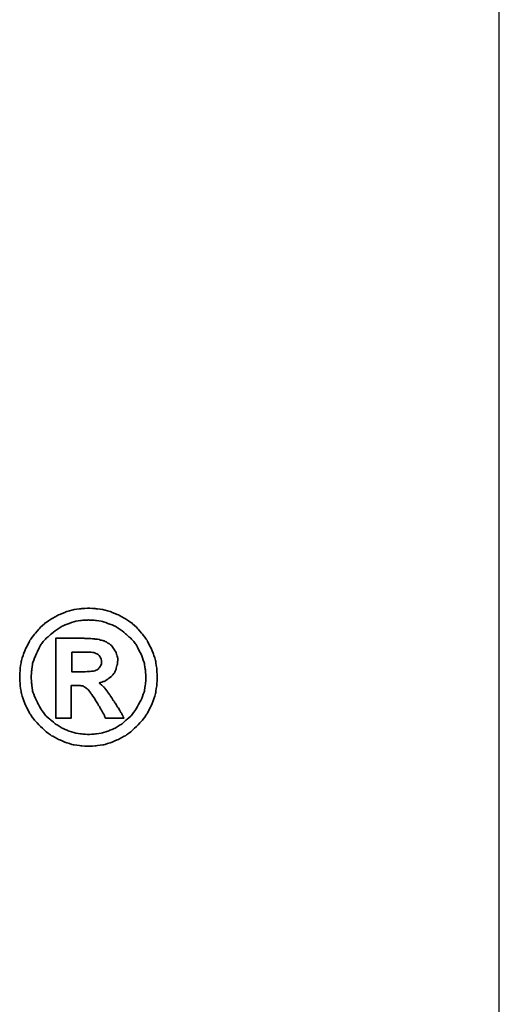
# Model space of a CAD drawing. Header units: millimetres. Extents: x 8 to 314, y 87 to 183.
# Tile 34 of 38: x 252.64 to 255.57, y 114.67 to 120.69. Entities that reach past the tile are written whole.
import ezdxf

# ---------------------------------------------------------------- set-up
doc = ezdxf.new("R2010")
doc.units = ezdxf.units.MM
doc.header["$LTSCALE"] = 0.15
for name, color, linetype in [('DIM', 4, 'CONTINUOUS'), ('layer 1', 7, 'CONTINUOUS'), ('OUT', 3, 'CONTINUOUS')]:
    doc.layers.add(name, color=color, linetype=linetype)

# ---------------------------------------------------------------- blocks, each defined once
blk = doc.blocks.new('TBI MOTION logo(完整正式版)')
at = {"layer": 'layer 1', "color": 22, "lineweight": 35}
for points, knots in [([(81.20634, 4.98624), (81.20634, 4.98624), (81.18649, 5.32862), (81.18649, 5.32862), (81.18649, 5.32862), (81.18649, 5.32862), (81.13886, 5.66206), (81.13886, 5.66206), (81.13886, 5.66206), (81.13886, 5.66206), (81.04359, 5.97764), (81.04359, 5.97764), (81.04359, 5.97764), (81.04359, 5.97764), (80.91061, 6.29124), (80.91061, 6.29124), (80.91061, 6.29124), (80.91061, 6.29124), (80.75778, 6.58697), (80.75778, 6.58697), (80.75778, 6.58697), (80.75778, 6.58697), (80.5593, 6.85294), (80.5593, 6.85294), (80.5593, 6.85294), (80.5593, 6.85294), (80.33105, 7.1189), (80.33105, 7.1189), (80.33105, 7.1189), (80.33105, 7.1189), (80.09287, 7.33921), (80.09287, 7.33921), (80.09287, 7.33921), (80.09287, 7.33921), (79.815, 7.51982), (79.815, 7.51982), (79.815, 7.51982), (79.815, 7.51982), (79.51133, 7.69051), (79.51133, 7.69051), (79.51133, 7.69051), (79.51133, 7.69051), (79.19773, 7.8235), (79.19773, 7.8235), (79.19773, 7.8235), (79.19773, 7.8235), (78.88215, 7.91877), (78.88215, 7.91877), (78.88215, 7.91877), (78.88215, 7.91877), (78.54871, 7.95846), (78.54871, 7.95846), (78.54871, 7.95846), (78.54871, 7.95846), (78.21526, 7.98625), (78.21526, 7.98625), (78.21526, 7.98625), (78.21526, 7.98625), (77.87388, 7.95846), (77.87388, 7.95846), (77.87388, 7.95846), (77.87388, 7.95846), (77.54044, 7.91877), (77.54044, 7.91877), (77.54044, 7.91877), (77.54044, 7.91877), (77.22485, 7.8235), (77.22485, 7.8235), (77.22485, 7.8235), (77.22485, 7.8235), (76.91027, 7.69051), (76.91027, 7.69051), (76.91027, 7.69051), (76.91027, 7.69051), (76.6056, 7.51982), (76.6056, 7.51982), (76.6056, 7.51982), (76.6056, 7.51982), (76.32972, 7.33921), (76.32972, 7.33921), (76.32972, 7.33921), (76.32972, 7.33921), (76.09154, 7.1189), (76.09154, 7.1189), (76.09154, 7.1189), (76.09154, 7.1189), (75.86329, 6.85294), (75.86329, 6.85294), (75.86329, 6.85294), (75.86329, 6.85294), (75.66382, 6.58697), (75.66382, 6.58697), (75.66382, 6.58697), (75.66382, 6.58697), (75.51099, 6.29124), (75.51099, 6.29124), (75.51099, 6.29124), (75.51099, 6.29124), (75.37702, 5.97764), (75.37702, 5.97764), (75.37702, 5.97764), (75.37702, 5.97764), (75.28175, 5.66206), (75.28175, 5.66206), (75.28175, 5.66206), (75.28175, 5.66206), (75.23411, 5.32862), (75.23411, 5.32862), (75.23411, 5.32862), (75.23411, 5.32862), (75.21625, 4.98624), (75.21625, 4.98624), (75.21625, 4.98624), (75.21625, 4.98624), (75.23411, 4.6528), (75.23411, 4.6528), (75.23411, 4.6528), (75.23411, 4.6528), (75.28175, 4.32035), (75.28175, 4.32035), (75.28175, 4.32035), (75.28175, 4.32035), (75.37702, 3.99583), (75.37702, 3.99583), (75.37702, 3.99583), (75.37702, 3.99583), (75.51099, 3.68224), (75.51099, 3.68224), (75.51099, 3.68224), (75.51099, 3.68224), (75.66382, 3.38749), (75.66382, 3.38749), (75.66382, 3.38749), (75.66382, 3.38749), (75.86329, 3.10963), (75.86329, 3.10963), (75.86329, 3.10963), (75.86329, 3.10963), (76.09154, 2.87145), (76.09154, 2.87145), (76.09154, 2.87145), (76.09154, 2.87145), (76.32972, 2.6432), (76.32972, 2.6432), (76.32972, 2.6432), (76.32972, 2.6432), (76.6056, 2.43381), (76.6056, 2.43381), (76.6056, 2.43381), (76.6056, 2.43381), (76.91027, 2.27205), (76.91027, 2.27205), (76.91027, 2.27205), (76.91027, 2.27205), (77.22485, 2.13906), (77.22485, 2.13906), (77.22485, 2.13906), (77.22485, 2.13906), (77.54044, 2.0438), (77.54044, 2.0438), (77.54044, 2.0438), (77.54044, 2.0438), (77.87388, 1.99616), (77.87388, 1.99616), (77.87388, 1.99616), (77.87388, 1.99616), (78.21526, 1.97631), (78.21526, 1.97631), (78.21526, 1.97631), (78.21526, 1.97631), (78.54871, 1.99616), (78.54871, 1.99616), (78.54871, 1.99616), (78.54871, 1.99616), (78.88215, 2.0438), (78.88215, 2.0438), (78.88215, 2.0438), (78.88215, 2.0438), (79.19773, 2.13906), (79.19773, 2.13906), (79.19773, 2.13906), (79.19773, 2.13906), (79.51133, 2.27205), (79.51133, 2.27205), (79.51133, 2.27205), (79.51133, 2.27205), (79.815, 2.43381), (79.815, 2.43381), (79.815, 2.43381), (79.815, 2.43381), (80.09287, 2.6432), (80.09287, 2.6432), (80.09287, 2.6432), (80.09287, 2.6432), (80.33105, 2.87145), (80.33105, 2.87145), (80.33105, 2.87145), (80.33105, 2.87145), (80.5593, 3.10963), (80.5593, 3.10963), (80.5593, 3.10963), (80.5593, 3.10963), (80.75778, 3.38749), (80.75778, 3.38749), (80.75778, 3.38749), (80.75778, 3.38749), (80.91061, 3.68224), (80.91061, 3.68224), (80.91061, 3.68224), (80.91061, 3.68224), (81.04359, 3.99583), (81.04359, 3.99583), (81.04359, 3.99583), (81.04359, 3.99583), (81.13886, 4.32035), (81.13886, 4.32035), (81.13886, 4.32035), (81.13886, 4.32035), (81.18649, 4.6528), (81.18649, 4.6528), (81.18649, 4.6528), (81.18649, 4.6528), (81.20634, 4.98624), (81.20634, 4.98624)], [0, 0, 0, 0, 0.01785714, 0.01785714, 0.01785714, 0.01785715, 0.03571429, 0.03571429, 0.03571429, 0.0357143, 0.05357143, 0.05357143, 0.05357143, 0.05357144, 0.07142857, 0.07142857, 0.07142857, 0.07142858, 0.08928571, 0.08928571, 0.08928571, 0.08928572, 0.10714286, 0.10714286, 0.10714286, 0.10714287, 0.125, 0.125, 0.125, 0.12500001, 0.14285714, 0.14285714, 0.14285714, 0.14285715, 0.16071429, 0.16071429, 0.16071429, 0.1607143, 0.17857143, 0.17857143, 0.17857143, 0.17857144, 0.19642857, 0.19642857, 0.19642857, 0.19642858, 0.21428571, 0.21428571, 0.21428571, 0.21428572, 0.23214286, 0.23214286, 0.23214286, 0.23214287, 0.25, 0.25, 0.25, 0.25000001, 0.26785714, 0.26785714, 0.26785714, 0.26785715, 0.28571429, 0.28571429, 0.28571429, 0.2857143, 0.30357143, 0.30357143, 0.30357143, 0.30357144, 0.32142857, 0.32142857, 0.32142857, 0.32142858, 0.33928571, 0.33928571, 0.33928571, 0.33928572, 0.35714286, 0.35714286, 0.35714286, 0.35714287, 0.375, 0.375, 0.375, 0.37500001, 0.39285714, 0.39285714, 0.39285714, 0.39285715, 0.41071429, 0.41071429, 0.41071429, 0.4107143, 0.42857143, 0.42857143, 0.42857143, 0.42857144, 0.44642857, 0.44642857, 0.44642857, 0.44642858, 0.46428571, 0.46428571, 0.46428571, 0.46428572, 0.48214286, 0.48214286, 0.48214286, 0.48214287, 0.5, 0.5, 0.5, 0.50000001, 0.51785714, 0.51785714, 0.51785714, 0.51785715, 0.53571429, 0.53571429, 0.53571429, 0.5357143, 0.55357143, 0.55357143, 0.55357143, 0.55357144, 0.57142857, 0.57142857, 0.57142857, 0.57142858, 0.58928571, 0.58928571, 0.58928571, 0.58928572, 0.60714286, 0.60714286, 0.60714286, 0.60714287, 0.625, 0.625, 0.625, 0.62500001, 0.64285714, 0.64285714, 0.64285714, 0.64285715, 0.66071429, 0.66071429, 0.66071429, 0.6607143, 0.67857143, 0.67857143, 0.67857143, 0.67857144, 0.69642857, 0.69642857, 0.69642857, 0.69642858, 0.71428571, 0.71428571, 0.71428571, 0.71428572, 0.73214286, 0.73214286, 0.73214286, 0.73214287, 0.75, 0.75, 0.75, 0.75000001, 0.76785714, 0.76785714, 0.76785714, 0.76785715, 0.78571429, 0.78571429, 0.78571429, 0.7857143, 0.80357143, 0.80357143, 0.80357143, 0.80357144, 0.82142857, 0.82142857, 0.82142857, 0.82142858, 0.83928571, 0.83928571, 0.83928571, 0.83928572, 0.85714286, 0.85714286, 0.85714286, 0.85714287, 0.875, 0.875, 0.875, 0.87500001, 0.89285714, 0.89285714, 0.89285714, 0.89285715, 0.91071429, 0.91071429, 0.91071429, 0.9107143, 0.92857143, 0.92857143, 0.92857143, 0.92857144, 0.94642857, 0.94642857, 0.94642857, 0.94642858, 0.96428571, 0.96428571, 0.96428571, 0.96428572, 0.98214286, 0.98214286, 0.98214286, 0.98214287, 1, 1, 1, 1]), ([(80.71014, 4.98624), (80.71014, 4.98624), (80.69129, 5.29091), (80.69129, 5.29091), (80.69129, 5.29091), (80.69129, 5.29091), (80.64464, 5.57672), (80.64464, 5.57672), (80.64464, 5.57672), (80.64464, 5.57672), (80.54937, 5.87245), (80.54937, 5.87245), (80.54937, 5.87245), (80.54937, 5.87245), (80.41639, 6.14833), (80.41639, 6.14833), (80.41639, 6.14833), (80.41639, 6.14833), (80.27349, 6.41429), (80.27349, 6.41429), (80.27349, 6.41429), (80.27349, 6.41429), (80.08295, 6.64255), (80.08295, 6.64255), (80.08295, 6.64255), (80.08295, 6.64255), (79.86264, 6.84301), (79.86264, 6.84301), (79.86264, 6.84301), (79.86264, 6.84301), (79.63439, 7.03355), (79.63439, 7.03355), (79.63439, 7.03355), (79.63439, 7.03355), (79.37835, 7.1963), (79.37835, 7.1963), (79.37835, 7.1963), (79.37835, 7.1963), (79.10246, 7.30944), (79.10246, 7.30944), (79.10246, 7.30944), (79.10246, 7.30944), (78.81665, 7.40471), (78.81665, 7.40471), (78.81665, 7.40471), (78.81665, 7.40471), (78.511, 7.45234), (78.511, 7.45234), (78.511, 7.45234), (78.511, 7.45234), (78.21526, 7.47219), (78.21526, 7.47219), (78.21526, 7.47219), (78.21526, 7.47219), (77.9106, 7.45234), (77.9106, 7.45234), (77.9106, 7.45234), (77.9106, 7.45234), (77.61685, 7.40471), (77.61685, 7.40471), (77.61685, 7.40471), (77.61685, 7.40471), (77.32012, 7.30944), (77.32012, 7.30944), (77.32012, 7.30944), (77.32012, 7.30944), (77.06309, 7.1963), (77.06309, 7.1963), (77.06309, 7.1963), (77.06309, 7.1963), (76.80606, 7.03355), (76.80606, 7.03355), (76.80606, 7.03355), (76.80606, 7.03355), (76.55797, 6.84301), (76.55797, 6.84301), (76.55797, 6.84301), (76.55797, 6.84301), (76.34063, 6.64255), (76.34063, 6.64255), (76.34063, 6.64255), (76.34063, 6.64255), (76.1491, 6.41429), (76.1491, 6.41429), (76.1491, 6.41429), (76.1491, 6.41429), (76.0062, 6.14833), (76.0062, 6.14833), (76.0062, 6.14833), (76.0062, 6.14833), (75.88314, 5.87245), (75.88314, 5.87245), (75.88314, 5.87245), (75.88314, 5.87245), (75.77794, 5.57672), (75.77794, 5.57672), (75.77794, 5.57672), (75.77794, 5.57672), (75.73924, 5.29091), (75.73924, 5.29091), (75.73924, 5.29091), (75.73924, 5.29091), (75.72039, 4.98624), (75.72039, 4.98624), (75.72039, 4.98624), (75.72039, 4.98624), (75.73924, 4.67165), (75.73924, 4.67165), (75.73924, 4.67165), (75.73924, 4.67165), (75.77794, 4.37791), (75.77794, 4.37791), (75.77794, 4.37791), (75.77794, 4.37791), (75.88314, 4.10102), (75.88314, 4.10102), (75.88314, 4.10102), (75.88314, 4.10102), (76.0062, 3.83407), (76.0062, 3.83407), (76.0062, 3.83407), (76.0062, 3.83407), (76.15902, 3.56811), (76.15902, 3.56811), (76.15902, 3.56811), (76.15902, 3.56811), (76.34063, 3.32001), (76.34063, 3.32001), (76.34063, 3.32001), (76.34063, 3.32001), (76.55797, 3.11955), (76.55797, 3.11955), (76.55797, 3.11955), (76.55797, 3.11955), (76.80606, 2.92901), (76.80606, 2.92901), (76.80606, 2.92901), (76.80606, 2.92901), (77.06309, 2.76725), (77.06309, 2.76725), (77.06309, 2.76725), (77.06309, 2.76725), (77.32012, 2.65412), (77.32012, 2.65412), (77.32012, 2.65412), (77.32012, 2.65412), (77.61685, 2.55786), (77.61685, 2.55786), (77.61685, 2.55786), (77.61685, 2.55786), (77.9106, 2.51022), (77.9106, 2.51022), (77.9106, 2.51022), (77.9106, 2.51022), (78.21526, 2.49137), (78.21526, 2.49137), (78.21526, 2.49137), (78.21526, 2.49137), (78.511, 2.51022), (78.511, 2.51022), (78.511, 2.51022), (78.511, 2.51022), (78.81665, 2.55786), (78.81665, 2.55786), (78.81665, 2.55786), (78.81665, 2.55786), (79.10246, 2.65412), (79.10246, 2.65412), (79.10246, 2.65412), (79.10246, 2.65412), (79.37835, 2.76725), (79.37835, 2.76725), (79.37835, 2.76725), (79.37835, 2.76725), (79.63439, 2.92901), (79.63439, 2.92901), (79.63439, 2.92901), (79.63439, 2.92901), (79.86264, 3.11955), (79.86264, 3.11955), (79.86264, 3.11955), (79.86264, 3.11955), (80.08295, 3.32001), (80.08295, 3.32001), (80.08295, 3.32001), (80.08295, 3.32001), (80.26356, 3.56811), (80.26356, 3.56811), (80.26356, 3.56811), (80.26356, 3.56811), (80.41639, 3.83407), (80.41639, 3.83407), (80.41639, 3.83407), (80.41639, 3.83407), (80.54937, 4.10102), (80.54937, 4.10102), (80.54937, 4.10102), (80.54937, 4.10102), (80.64464, 4.37791), (80.64464, 4.37791), (80.64464, 4.37791), (80.64464, 4.37791), (80.69129, 4.67165), (80.69129, 4.67165), (80.69129, 4.67165), (80.69129, 4.67165), (80.71014, 4.98624), (80.71014, 4.98624)], [0, 0, 0, 0, 0.01923077, 0.01923077, 0.01923077, 0.01923078, 0.03846154, 0.03846154, 0.03846154, 0.03846155, 0.05769231, 0.05769231, 0.05769231, 0.05769232, 0.07692308, 0.07692308, 0.07692308, 0.07692309, 0.09615385, 0.09615385, 0.09615385, 0.09615386, 0.11538462, 0.11538462, 0.11538462, 0.11538463, 0.13461538, 0.13461538, 0.13461538, 0.13461539, 0.15384615, 0.15384615, 0.15384615, 0.15384616, 0.17307692, 0.17307692, 0.17307692, 0.17307693, 0.19230769, 0.19230769, 0.19230769, 0.1923077, 0.21153846, 0.21153846, 0.21153846, 0.21153847, 0.23076923, 0.23076923, 0.23076923, 0.23076924, 0.25, 0.25, 0.25, 0.25000001, 0.26923077, 0.26923077, 0.26923077, 0.26923078, 0.28846154, 0.28846154, 0.28846154, 0.28846155, 0.30769231, 0.30769231, 0.30769231, 0.30769232, 0.32692308, 0.32692308, 0.32692308, 0.32692309, 0.34615385, 0.34615385, 0.34615385, 0.34615386, 0.36538462, 0.36538462, 0.36538462, 0.36538463, 0.38461538, 0.38461538, 0.38461538, 0.38461539, 0.40384615, 0.40384615, 0.40384615, 0.40384616, 0.42307692, 0.42307692, 0.42307692, 0.42307693, 0.44230769, 0.44230769, 0.44230769, 0.4423077, 0.46153846, 0.46153846, 0.46153846, 0.46153847, 0.48076923, 0.48076923, 0.48076923, 0.48076924, 0.5, 0.5, 0.5, 0.50000001, 0.51923077, 0.51923077, 0.51923077, 0.51923078, 0.53846154, 0.53846154, 0.53846154, 0.53846155, 0.55769231, 0.55769231, 0.55769231, 0.55769232, 0.57692308, 0.57692308, 0.57692308, 0.57692309, 0.59615385, 0.59615385, 0.59615385, 0.59615386, 0.61538462, 0.61538462, 0.61538462, 0.61538463, 0.63461538, 0.63461538, 0.63461538, 0.63461539, 0.65384615, 0.65384615, 0.65384615, 0.65384616, 0.67307692, 0.67307692, 0.67307692, 0.67307693, 0.69230769, 0.69230769, 0.69230769, 0.6923077, 0.71153846, 0.71153846, 0.71153846, 0.71153847, 0.73076923, 0.73076923, 0.73076923, 0.73076924, 0.75, 0.75, 0.75, 0.75000001, 0.76923077, 0.76923077, 0.76923077, 0.76923078, 0.78846154, 0.78846154, 0.78846154, 0.78846155, 0.80769231, 0.80769231, 0.80769231, 0.80769232, 0.82692308, 0.82692308, 0.82692308, 0.82692309, 0.84615385, 0.84615385, 0.84615385, 0.84615386, 0.86538462, 0.86538462, 0.86538462, 0.86538463, 0.88461538, 0.88461538, 0.88461538, 0.88461539, 0.90384615, 0.90384615, 0.90384615, 0.90384616, 0.92307692, 0.92307692, 0.92307692, 0.92307693, 0.94230769, 0.94230769, 0.94230769, 0.9423077, 0.96153846, 0.96153846, 0.96153846, 0.96153847, 0.98076923, 0.98076923, 0.98076923, 0.98076924, 1, 1, 1, 1]), ([(76.78721, 3.2823), (76.78721, 3.2823), (76.78721, 3.32001), (76.78721, 3.32001), (76.78721, 3.32001), (76.78721, 3.32001), (76.78721, 3.42422), (76.78721, 3.42422), (76.78721, 3.42422), (76.78721, 3.42422), (76.78721, 3.59689), (76.78721, 3.59689), (76.78721, 3.59689), (76.78721, 3.59689), (76.78721, 3.80529), (76.78721, 3.80529), (76.78721, 3.80529), (76.78721, 3.80529), (76.78721, 4.0524), (76.78721, 4.0524), (76.78721, 4.0524), (76.78721, 4.0524), (76.78721, 4.32035), (76.78721, 4.32035), (76.78721, 4.32035), (76.78721, 4.32035), (76.78721, 4.92868), (76.78721, 4.92868), (76.78721, 4.92868), (76.78721, 4.92868), (76.78721, 5.53801), (76.78721, 5.53801), (76.78721, 5.53801), (76.78721, 5.53801), (76.78721, 5.82482), (76.78721, 5.82482), (76.78721, 5.82482), (76.78721, 5.82482), (76.78721, 6.07291), (76.78721, 6.07291), (76.78721, 6.07291), (76.78721, 6.07291), (76.78721, 6.30017), (76.78721, 6.30017), (76.78721, 6.30017), (76.78721, 6.30017), (76.78721, 6.45399), (76.78721, 6.45399), (76.78721, 6.45399), (76.78721, 6.45399), (76.78721, 6.5572), (76.78721, 6.5572), (76.78721, 6.5572), (76.78721, 6.5572), (76.78721, 6.59689), (76.78721, 6.59689), (76.78721, 6.59689), (76.78721, 6.59689), (76.78721, 6.67232), (76.78721, 6.67232), (76.78721, 6.67232), (76.78721, 6.67232), (76.8537, 6.67232), (76.8537, 6.67232), (76.8537, 6.67232), (76.8537, 6.67232), (76.87355, 6.67232), (76.87355, 6.67232), (76.87355, 6.67232), (76.87355, 6.67232), (76.91027, 6.67232), (76.91027, 6.67232), (76.91027, 6.67232), (76.91027, 6.67232), (77.04424, 6.67232), (77.04424, 6.67232), (77.04424, 6.67232), (77.04424, 6.67232), (77.22485, 6.67232), (77.22485, 6.67232), (77.22485, 6.67232), (77.22485, 6.67232), (77.43524, 6.67232), (77.43524, 6.67232), (77.43524, 6.67232), (77.43524, 6.67232), (77.65357, 6.67232), (77.65357, 6.67232), (77.65357, 6.67232), (77.65357, 6.67232), (77.82625, 6.67232), (77.82625, 6.67232), (77.82625, 6.67232), (77.82625, 6.67232), (77.94037, 6.67232), (77.94037, 6.67232), (77.94037, 6.67232), (77.94037, 6.67232), (77.97709, 6.67232), (77.97709, 6.67232), (77.97709, 6.67232), (77.97709, 6.67232), (77.99694, 6.67232), (77.99694, 6.67232), (77.99694, 6.67232), (77.99694, 6.67232), (78.00686, 6.67232), (78.00686, 6.67232), (78.00686, 6.67232), (78.00686, 6.67232), (78.28275, 6.6624), (78.28275, 6.6624), (78.28275, 6.6624), (78.28275, 6.6624), (78.50107, 6.64255), (78.50107, 6.64255), (78.50107, 6.64255), (78.50107, 6.64255), (78.511, 6.64255), (78.511, 6.64255), (78.511, 6.64255), (78.511, 6.64255), (78.70154, 6.61476), (78.70154, 6.61476), (78.70154, 6.61476), (78.70154, 6.61476), (78.70154, 6.60483), (78.70154, 6.60483), (78.70154, 6.60483), (78.70154, 6.60483), (78.86429, 6.56713), (78.86429, 6.56713), (78.86429, 6.56713), (78.86429, 6.56713), (78.87223, 6.56713), (78.87223, 6.56713), (78.87223, 6.56713), (78.87223, 6.56713), (78.99727, 6.51056), (78.99727, 6.51056), (78.99727, 6.51056), (78.99727, 6.51056), (79.00719, 6.51056), (79.00719, 6.51056), (79.00719, 6.51056), (79.00719, 6.51056), (79.00719, 6.50162), (79.00719, 6.50162), (79.00719, 6.50162), (79.00719, 6.50162), (79.1104, 6.43415), (79.1104, 6.43415), (79.1104, 6.43415), (79.1104, 6.43415), (79.12132, 6.43415), (79.12132, 6.43415), (79.12132, 6.43415), (79.12132, 6.43415), (79.22552, 6.34781), (79.22552, 6.34781), (79.22552, 6.34781), (79.22552, 6.34781), (79.23544, 6.33888), (79.23544, 6.33888), (79.23544, 6.33888), (79.23544, 6.33888), (79.23544, 6.32895), (79.23544, 6.32895), (79.23544, 6.32895), (79.23544, 6.32895), (79.31087, 6.21483), (79.31087, 6.21483), (79.31087, 6.21483), (79.31087, 6.21483), (79.38629, 6.1007), (79.38629, 6.1007), (79.38629, 6.1007), (79.38629, 6.1007), (79.3972, 6.1007), (79.3972, 6.1007), (79.3972, 6.1007), (79.3972, 6.1007), (79.3972, 6.09078), (79.3972, 6.09078), (79.3972, 6.09078), (79.3972, 6.09078), (79.43392, 5.97764), (79.43392, 5.97764), (79.43392, 5.97764), (79.43392, 5.97764), (79.43392, 5.96772), (79.43392, 5.96772), (79.43392, 5.96772), (79.43392, 5.96772), (79.47362, 5.83474), (79.47362, 5.83474), (79.47362, 5.83474), (79.47362, 5.83474), (79.48156, 5.82482), (79.48156, 5.82482), (79.48156, 5.82482), (79.48156, 5.82482), (79.48156, 5.69977), (79.48156, 5.69977), (79.48156, 5.69977), (79.48156, 5.69977), (79.48156, 5.69183), (79.48156, 5.69183), (79.48156, 5.69183), (79.48156, 5.69183), (79.4637, 5.51915), (79.4637, 5.51915), (79.4637, 5.51915), (79.4637, 5.51915), (79.4637, 5.51122), (79.4637, 5.51122), (79.4637, 5.51122), (79.4637, 5.51122), (79.45377, 5.51122), (79.45377, 5.51122), (79.45377, 5.51122), (79.45377, 5.51122), (79.41507, 5.34847), (79.41507, 5.34847), (79.41507, 5.34847), (79.41507, 5.34847), (79.41507, 5.33854), (79.41507, 5.33854), (79.41507, 5.33854), (79.41507, 5.33854), (79.41507, 5.32862), (79.41507, 5.32862), (79.41507, 5.32862), (79.41507, 5.32862), (79.33865, 5.16785), (79.33865, 5.16785), (79.33865, 5.16785), (79.33865, 5.16785), (79.33071, 5.15693), (79.33071, 5.15693), (79.33071, 5.15693), (79.33071, 5.15693), (79.2156, 5.02495), (79.2156, 5.02495), (79.2156, 5.02495), (79.2156, 5.02495), (79.20567, 5.01502), (79.20567, 5.01502), (79.20567, 5.01502), (79.20567, 5.01502), (79.05483, 4.89991), (79.05483, 4.89991), (79.05483, 4.89991), (79.05483, 4.89991), (79.04491, 4.89197), (79.04491, 4.89197), (79.04491, 4.89197), (79.04491, 4.89197), (78.89208, 4.7967), (78.89208, 4.7967), (78.89208, 4.7967), (78.89208, 4.7967), (78.88215, 4.7967), (78.88215, 4.7967), (78.88215, 4.7967), (78.88215, 4.7967), (78.69161, 4.73913), (78.69161, 4.73913), (78.69161, 4.73913), (78.69161, 4.73913), (78.68169, 4.73913), (78.68169, 4.73913), (78.68169, 4.73913), (78.68169, 4.73913), (78.68169, 4.72921), (78.68169, 4.72921), (78.68169, 4.72921), (78.68169, 4.72921), (78.78688, 4.63394), (78.78688, 4.63394), (78.78688, 4.63394), (78.78688, 4.63394), (78.902, 4.52875), (78.902, 4.52875), (78.902, 4.52875), (78.902, 4.52875), (78.91093, 4.52081), (78.91093, 4.52081), (78.91093, 4.52081), (78.91093, 4.52081), (79.02506, 4.36798), (79.02506, 4.36798), (79.02506, 4.36798), (79.02506, 4.36798), (79.1501, 4.1953), (79.1501, 4.1953), (79.1501, 4.1953), (79.1501, 4.1953), (79.1501, 4.18736), (79.1501, 4.18736), (79.1501, 4.18736), (79.1501, 4.18736), (79.29201, 3.96705), (79.29201, 3.96705), (79.29201, 3.96705), (79.29201, 3.96705), (79.31087, 3.93828), (79.31087, 3.93828), (79.31087, 3.93828), (79.31087, 3.93828), (79.32079, 3.93828), (79.32079, 3.93828), (79.32079, 3.93828), (79.32079, 3.93828), (79.3585, 3.87178), (79.3585, 3.87178), (79.3585, 3.87178), (79.3585, 3.87178), (79.50141, 3.64353), (79.50141, 3.64353), (79.50141, 3.64353), (79.50141, 3.64353), (79.51133, 3.64353), (79.51133, 3.64353), (79.51133, 3.64353), (79.51133, 3.64353), (79.64431, 3.41528), (79.64431, 3.41528), (79.64431, 3.41528), (79.64431, 3.41528), (79.68202, 3.3478), (79.68202, 3.3478), (79.68202, 3.3478), (79.68202, 3.3478), (79.70187, 3.31009), (79.70187, 3.31009), (79.70187, 3.31009), (79.70187, 3.31009), (79.7495, 3.2049), (79.7495, 3.2049), (79.7495, 3.2049), (79.7495, 3.2049), (79.64431, 3.2049), (79.64431, 3.2049), (79.64431, 3.2049), (79.64431, 3.2049), (79.62546, 3.2049), (79.62546, 3.2049), (79.62546, 3.2049), (79.62546, 3.2049), (79.53912, 3.2049), (79.53912, 3.2049), (79.53912, 3.2049), (79.53912, 3.2049), (79.31087, 3.2049), (79.31087, 3.2049), (79.31087, 3.2049), (79.31087, 3.2049), (79.08262, 3.2049), (79.08262, 3.2049), (79.08262, 3.2049), (79.08262, 3.2049), (79.00719, 3.2049), (79.00719, 3.2049), (79.00719, 3.2049), (79.00719, 3.2049), (78.98735, 3.2049), (78.98735, 3.2049), (78.98735, 3.2049), (78.98735, 3.2049), (78.94964, 3.2049), (78.94964, 3.2049), (78.94964, 3.2049), (78.94964, 3.2049), (78.92979, 3.24459), (78.92979, 3.24459), (78.92979, 3.24459), (78.92979, 3.24459), (78.91093, 3.2823), (78.91093, 3.2823), (78.91093, 3.2823), (78.91093, 3.2823), (78.91093, 3.29223), (78.91093, 3.29223), (78.91093, 3.29223), (78.91093, 3.29223), (78.89208, 3.3478), (78.89208, 3.3478), (78.89208, 3.3478), (78.89208, 3.3478), (78.78688, 3.52048), (78.78688, 3.52048), (78.78688, 3.52048), (78.78688, 3.52048), (78.69161, 3.7001), (78.69161, 3.7001), (78.69161, 3.7001), (78.69161, 3.7001), (78.6539, 3.7388), (78.6539, 3.7388), (78.6539, 3.7388), (78.6539, 3.7388), (78.64398, 3.74873), (78.64398, 3.74873), (78.64398, 3.74873), (78.64398, 3.74873), (78.64398, 3.75766), (78.64398, 3.75766), (78.64398, 3.75766), (78.64398, 3.75766), (78.63405, 3.78644), (78.63405, 3.78644), (78.63405, 3.78644), (78.63405, 3.78644), (78.48321, 4.04347), (78.48321, 4.04347), (78.48321, 4.04347), (78.48321, 4.04347), (78.33038, 4.2618), (78.33038, 4.2618), (78.33038, 4.2618), (78.33038, 4.2618), (78.20732, 4.43447), (78.20732, 4.43447), (78.20732, 4.43447), (78.20732, 4.43447), (78.09221, 4.52081), (78.09221, 4.52081), (78.09221, 4.52081), (78.09221, 4.52081), (78.02472, 4.56845), (78.02472, 4.56845), (78.02472, 4.56845), (78.02472, 4.56845), (77.9493, 4.60616), (77.9493, 4.60616), (77.9493, 4.60616), (77.9493, 4.60616), (77.8451, 4.61608), (77.8451, 4.61608), (77.8451, 4.61608), (77.8451, 4.61608), (77.71113, 4.61608), (77.71113, 4.61608), (77.71113, 4.61608), (77.71113, 4.61608), (77.69128, 4.61608), (77.69128, 4.61608), (77.69128, 4.61608), (77.69128, 4.61608), (77.67342, 4.61608), (77.67342, 4.61608), (77.67342, 4.61608), (77.67342, 4.61608), (77.5583, 4.61608), (77.5583, 4.61608), (77.5583, 4.61608), (77.5583, 4.61608), (77.46303, 4.61608), (77.46303, 4.61608), (77.46303, 4.61608), (77.46303, 4.61608), (77.46303, 4.54761), (77.46303, 4.54761), (77.46303, 4.54761), (77.46303, 4.54761), (77.46303, 4.47318), (77.46303, 4.47318), (77.46303, 4.47318), (77.46303, 4.47318), (77.46303, 4.24294), (77.46303, 4.24294), (77.46303, 4.24294), (77.46303, 4.24294), (77.46303, 3.99583), (77.46303, 3.99583), (77.46303, 3.99583), (77.46303, 3.99583), (77.46303, 3.72888), (77.46303, 3.72888), (77.46303, 3.72888), (77.46303, 3.72888), (77.46303, 3.51055), (77.46303, 3.51055), (77.46303, 3.51055), (77.46303, 3.51055), (77.46303, 3.42422), (77.46303, 3.42422), (77.46303, 3.42422), (77.46303, 3.42422), (77.46303, 3.35773), (77.46303, 3.35773), (77.46303, 3.35773), (77.46303, 3.35773), (77.46303, 3.30017), (77.46303, 3.30017), (77.46303, 3.30017), (77.46303, 3.30017), (77.46303, 3.2823), (77.46303, 3.2823), (77.46303, 3.2823), (77.46303, 3.2823), (77.46303, 3.2049), (77.46303, 3.2049), (77.46303, 3.2049), (77.46303, 3.2049), (77.39753, 3.2049), (77.39753, 3.2049), (77.39753, 3.2049), (77.39753, 3.2049), (77.37768, 3.2049), (77.37768, 3.2049), (77.37768, 3.2049), (77.37768, 3.2049), (77.32012, 3.2049), (77.32012, 3.2049), (77.32012, 3.2049), (77.32012, 3.2049), (77.12165, 3.2049), (77.12165, 3.2049), (77.12165, 3.2049), (77.12165, 3.2049), (76.94897, 3.2049), (76.94897, 3.2049), (76.94897, 3.2049), (76.94897, 3.2049), (76.8924, 3.2049), (76.8924, 3.2049), (76.8924, 3.2049), (76.8924, 3.2049), (76.8537, 3.2049), (76.8537, 3.2049), (76.8537, 3.2049), (76.8537, 3.2049), (76.78721, 3.2049), (76.78721, 3.2049), (76.78721, 3.2049), (76.78721, 3.2049), (76.78721, 3.2823), (76.78721, 3.2823)], [0, 0, 0, 0, 0.00740741, 0.00740741, 0.00740741, 0.00740742, 0.01481481, 0.01481481, 0.01481481, 0.01481482, 0.02222222, 0.02222222, 0.02222222, 0.02222223, 0.02962963, 0.02962963, 0.02962963, 0.02962964, 0.03703704, 0.03703704, 0.03703704, 0.03703705, 0.04444444, 0.04444444, 0.04444444, 0.04444445, 0.05185185, 0.05185185, 0.05185185, 0.05185186, 0.05925926, 0.05925926, 0.05925926, 0.05925927, 0.06666667, 0.06666667, 0.06666667, 0.06666668, 0.07407407, 0.07407407, 0.07407407, 0.07407408, 0.08148148, 0.08148148, 0.08148148, 0.08148149, 0.08888889, 0.08888889, 0.08888889, 0.0888889, 0.0962963, 0.0962963, 0.0962963, 0.09629631, 0.1037037, 0.1037037, 0.1037037, 0.10370371, 0.11111111, 0.11111111, 0.11111111, 0.11111112, 0.11851852, 0.11851852, 0.11851852, 0.11851853, 0.12592593, 0.12592593, 0.12592593, 0.12592594, 0.13333333, 0.13333333, 0.13333333, 0.13333334, 0.14074074, 0.14074074, 0.14074074, 0.14074075, 0.14814815, 0.14814815, 0.14814815, 0.14814816, 0.15555556, 0.15555556, 0.15555556, 0.15555557, 0.16296296, 0.16296296, 0.16296296, 0.16296297, 0.17037037, 0.17037037, 0.17037037, 0.17037038, 0.17777778, 0.17777778, 0.17777778, 0.17777779, 0.18518519, 0.18518519, 0.18518519, 0.1851852, 0.19259259, 0.19259259, 0.19259259, 0.1925926, 0.2, 0.2, 0.2, 0.20000001, 0.20740741, 0.20740741, 0.20740741, 0.20740742, 0.21481481, 0.21481481, 0.21481481, 0.21481482, 0.22222222, 0.22222222, 0.22222222, 0.22222223, 0.22962963, 0.22962963, 0.22962963, 0.22962964, 0.23703704, 0.23703704, 0.23703704, 0.23703705, 0.24444444, 0.24444444, 0.24444444, 0.24444445, 0.25185185, 0.25185185, 0.25185185, 0.25185186, 0.25925926, 0.25925926, 0.25925926, 0.25925927, 0.26666667, 0.26666667, 0.26666667, 0.26666668, 0.27407407, 0.27407407, 0.27407407, 0.27407408, 0.28148148, 0.28148148, 0.28148148, 0.28148149, 0.28888889, 0.28888889, 0.28888889, 0.2888889, 0.2962963, 0.2962963, 0.2962963, 0.29629631, 0.3037037, 0.3037037, 0.3037037, 0.30370371, 0.31111111, 0.31111111, 0.31111111, 0.31111112, 0.31851852, 0.31851852, 0.31851852, 0.31851853, 0.32592593, 0.32592593, 0.32592593, 0.32592594, 0.33333333, 0.33333333, 0.33333333, 0.33333334, 0.34074074, 0.34074074, 0.34074074, 0.34074075, 0.34814815, 0.34814815, 0.34814815, 0.34814816, 0.35555556, 0.35555556, 0.35555556, 0.35555557, 0.36296296, 0.36296296, 0.36296296, 0.36296297, 0.37037037, 0.37037037, 0.37037037, 0.37037038, 0.37777778, 0.37777778, 0.37777778, 0.37777779, 0.38518519, 0.38518519, 0.38518519, 0.3851852, 0.39259259, 0.39259259, 0.39259259, 0.3925926, 0.4, 0.4, 0.4, 0.40000001, 0.40740741, 0.40740741, 0.40740741, 0.40740742, 0.41481481, 0.41481481, 0.41481481, 0.41481482, 0.42222222, 0.42222222, 0.42222222, 0.42222223, 0.42962963, 0.42962963, 0.42962963, 0.42962964, 0.43703704, 0.43703704, 0.43703704, 0.43703705, 0.44444444, 0.44444444, 0.44444444, 0.44444445, 0.45185185, 0.45185185, 0.45185185, 0.45185186, 0.45925926, 0.45925926, 0.45925926, 0.45925927, 0.46666667, 0.46666667, 0.46666667, 0.46666668, 0.47407407, 0.47407407, 0.47407407, 0.47407408, 0.48148148, 0.48148148, 0.48148148, 0.48148149, 0.48888889, 0.48888889, 0.48888889, 0.4888889, 0.4962963, 0.4962963, 0.4962963, 0.49629631, 0.5037037, 0.5037037, 0.5037037, 0.50370371, 0.51111111, 0.51111111, 0.51111111, 0.51111112, 0.51851852, 0.51851852, 0.51851852, 0.51851853, 0.52592593, 0.52592593, 0.52592593, 0.52592594, 0.53333333, 0.53333333, 0.53333333, 0.53333334, 0.54074074, 0.54074074, 0.54074074, 0.54074075, 0.54814815, 0.54814815, 0.54814815, 0.54814816, 0.55555556, 0.55555556, 0.55555556, 0.55555557, 0.56296296, 0.56296296, 0.56296296, 0.56296297, 0.57037037, 0.57037037, 0.57037037, 0.57037038, 0.57777778, 0.57777778, 0.57777778, 0.57777779, 0.58518519, 0.58518519, 0.58518519, 0.5851852, 0.59259259, 0.59259259, 0.59259259, 0.5925926, 0.6, 0.6, 0.6, 0.60000001, 0.60740741, 0.60740741, 0.60740741, 0.60740742, 0.61481481, 0.61481481, 0.61481481, 0.61481482, 0.62222222, 0.62222222, 0.62222222, 0.62222223, 0.62962963, 0.62962963, 0.62962963, 0.62962964, 0.63703704, 0.63703704, 0.63703704, 0.63703705, 0.64444444, 0.64444444, 0.64444444, 0.64444445, 0.65185185, 0.65185185, 0.65185185, 0.65185186, 0.65925926, 0.65925926, 0.65925926, 0.65925927, 0.66666667, 0.66666667, 0.66666667, 0.66666668, 0.67407407, 0.67407407, 0.67407407, 0.67407408, 0.68148148, 0.68148148, 0.68148148, 0.68148149, 0.68888889, 0.68888889, 0.68888889, 0.6888889, 0.6962963, 0.6962963, 0.6962963, 0.69629631, 0.7037037, 0.7037037, 0.7037037, 0.70370371, 0.71111111, 0.71111111, 0.71111111, 0.71111112, 0.71851852, 0.71851852, 0.71851852, 0.71851853, 0.72592593, 0.72592593, 0.72592593, 0.72592594, 0.73333333, 0.73333333, 0.73333333, 0.73333334, 0.74074074, 0.74074074, 0.74074074, 0.74074075, 0.74814815, 0.74814815, 0.74814815, 0.74814816, 0.75555556, 0.75555556, 0.75555556, 0.75555557, 0.76296296, 0.76296296, 0.76296296, 0.76296297, 0.77037037, 0.77037037, 0.77037037, 0.77037038, 0.77777778, 0.77777778, 0.77777778, 0.77777779, 0.78518519, 0.78518519, 0.78518519, 0.7851852, 0.79259259, 0.79259259, 0.79259259, 0.7925926, 0.8, 0.8, 0.8, 0.80000001, 0.80740741, 0.80740741, 0.80740741, 0.80740742, 0.81481481, 0.81481481, 0.81481481, 0.81481482, 0.82222222, 0.82222222, 0.82222222, 0.82222223, 0.82962963, 0.82962963, 0.82962963, 0.82962964, 0.83703704, 0.83703704, 0.83703704, 0.83703705, 0.84444444, 0.84444444, 0.84444444, 0.84444445, 0.85185185, 0.85185185, 0.85185185, 0.85185186, 0.85925926, 0.85925926, 0.85925926, 0.85925927, 0.86666667, 0.86666667, 0.86666667, 0.86666668, 0.87407407, 0.87407407, 0.87407407, 0.87407408, 0.88148148, 0.88148148, 0.88148148, 0.88148149, 0.88888889, 0.88888889, 0.88888889, 0.8888889, 0.8962963, 0.8962963, 0.8962963, 0.89629631, 0.9037037, 0.9037037, 0.9037037, 0.90370371, 0.91111111, 0.91111111, 0.91111111, 0.91111112, 0.91851852, 0.91851852, 0.91851852, 0.91851853, 0.92592593, 0.92592593, 0.92592593, 0.92592594, 0.93333333, 0.93333333, 0.93333333, 0.93333334, 0.94074074, 0.94074074, 0.94074074, 0.94074075, 0.94814815, 0.94814815, 0.94814815, 0.94814816, 0.95555556, 0.95555556, 0.95555556, 0.95555557, 0.96296296, 0.96296296, 0.96296296, 0.96296297, 0.97037037, 0.97037037, 0.97037037, 0.97037038, 0.97777778, 0.97777778, 0.97777778, 0.97777779, 0.98518519, 0.98518519, 0.98518519, 0.9851852, 0.99259259, 0.99259259, 0.99259259, 0.9925926, 1, 1, 1, 1]), ([(77.48288, 6.07291), (77.48288, 6.07291), (77.48288, 5.99551), (77.48288, 5.99551), (77.48288, 5.99551), (77.48288, 5.99551), (77.48288, 5.82482), (77.48288, 5.82482), (77.48288, 5.82482), (77.48288, 5.82482), (77.48288, 5.63328), (77.48288, 5.63328), (77.48288, 5.63328), (77.48288, 5.63328), (77.48288, 5.46358), (77.48288, 5.46358), (77.48288, 5.46358), (77.48288, 5.46358), (77.48288, 5.29091), (77.48288, 5.29091), (77.48288, 5.29091), (77.48288, 5.29091), (77.48288, 5.21449), (77.48288, 5.21449), (77.48288, 5.21449), (77.48288, 5.21449), (77.50074, 5.21449), (77.50074, 5.21449), (77.50074, 5.21449), (77.50074, 5.21449), (77.71113, 5.21449), (77.71113, 5.21449), (77.71113, 5.21449), (77.71113, 5.21449), (77.94037, 5.21449), (77.94037, 5.21449), (77.94037, 5.21449), (77.94037, 5.21449), (78.01579, 5.21449), (78.01579, 5.21449), (78.01579, 5.21449), (78.01579, 5.21449), (78.03465, 5.21449), (78.03465, 5.21449), (78.03465, 5.21449), (78.03465, 5.21449), (78.2629, 5.23335), (78.2629, 5.23335), (78.2629, 5.23335), (78.2629, 5.23335), (78.42565, 5.24327), (78.42565, 5.24327), (78.42565, 5.24327), (78.42565, 5.24327), (78.54871, 5.28098), (78.54871, 5.28098), (78.54871, 5.28098), (78.54871, 5.28098), (78.62611, 5.32862), (78.62611, 5.32862), (78.62611, 5.32862), (78.62611, 5.32862), (78.69161, 5.40503), (78.69161, 5.40503), (78.69161, 5.40503), (78.69161, 5.40503), (78.73925, 5.48145), (78.73925, 5.48145), (78.73925, 5.48145), (78.73925, 5.48145), (78.77696, 5.55885), (78.77696, 5.55885), (78.77696, 5.55885), (78.77696, 5.55885), (78.77696, 5.65214), (78.77696, 5.65214), (78.77696, 5.65214), (78.77696, 5.65214), (78.76902, 5.76726), (78.76902, 5.76726), (78.76902, 5.76726), (78.76902, 5.76726), (78.71146, 5.87245), (78.71146, 5.87245), (78.71146, 5.87245), (78.71146, 5.87245), (78.62611, 5.96772), (78.62611, 5.96772), (78.62611, 5.96772), (78.62611, 5.96772), (78.511, 6.02528), (78.511, 6.02528), (78.511, 6.02528), (78.511, 6.02528), (78.44451, 6.05306), (78.44451, 6.05306), (78.44451, 6.05306), (78.44451, 6.05306), (78.32046, 6.06299), (78.32046, 6.06299), (78.32046, 6.06299), (78.32046, 6.06299), (78.18748, 6.07291), (78.18748, 6.07291), (78.18748, 6.07291), (78.18748, 6.07291), (77.99694, 6.07291), (77.99694, 6.07291), (77.99694, 6.07291), (77.99694, 6.07291), (77.97709, 6.07291), (77.97709, 6.07291), (77.97709, 6.07291), (77.97709, 6.07291), (77.90167, 6.07291), (77.90167, 6.07291), (77.90167, 6.07291), (77.90167, 6.07291), (77.69128, 6.07291), (77.69128, 6.07291), (77.69128, 6.07291), (77.69128, 6.07291), (77.50074, 6.07291), (77.50074, 6.07291), (77.50074, 6.07291), (77.50074, 6.07291), (77.48288, 6.07291), (77.48288, 6.07291)], [0, 0, 0, 0, 0.03125, 0.03125, 0.03125, 0.03125001, 0.0625, 0.0625, 0.0625, 0.06250001, 0.09375, 0.09375, 0.09375, 0.09375001, 0.125, 0.125, 0.125, 0.12500001, 0.15625, 0.15625, 0.15625, 0.15625001, 0.1875, 0.1875, 0.1875, 0.18750001, 0.21875, 0.21875, 0.21875, 0.21875001, 0.25, 0.25, 0.25, 0.25000001, 0.28125, 0.28125, 0.28125, 0.28125001, 0.3125, 0.3125, 0.3125, 0.31250001, 0.34375, 0.34375, 0.34375, 0.34375001, 0.375, 0.375, 0.375, 0.37500001, 0.40625, 0.40625, 0.40625, 0.40625001, 0.4375, 0.4375, 0.4375, 0.43750001, 0.46875, 0.46875, 0.46875, 0.46875001, 0.5, 0.5, 0.5, 0.50000001, 0.53125, 0.53125, 0.53125, 0.53125001, 0.5625, 0.5625, 0.5625, 0.56250001, 0.59375, 0.59375, 0.59375, 0.59375001, 0.625, 0.625, 0.625, 0.62500001, 0.65625, 0.65625, 0.65625, 0.65625001, 0.6875, 0.6875, 0.6875, 0.68750001, 0.71875, 0.71875, 0.71875, 0.71875001, 0.75, 0.75, 0.75, 0.75000001, 0.78125, 0.78125, 0.78125, 0.78125001, 0.8125, 0.8125, 0.8125, 0.81250001, 0.84375, 0.84375, 0.84375, 0.84375001, 0.875, 0.875, 0.875, 0.87500001, 0.90625, 0.90625, 0.90625, 0.90625001, 0.9375, 0.9375, 0.9375, 0.93750001, 0.96875, 0.96875, 0.96875, 0.96875001, 1, 1, 1, 1])]:
    blk.add_open_spline(points, degree=3, knots=knots, dxfattribs=at)

msp = doc.modelspace()

# ---------------------------------------------------------------- linework, layer by layer
at = {"layer": 'OUT', "color": 0}
msp.add_line((255.5714, 109.1105), (255.5714, 136.3105), dxfattribs=at)

# ---------------------------------------------------------------- block references
at = {"layer": 'DIM', "color": 7, "xscale": 0.1404528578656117, "yscale": 0.1404528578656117, "zscale": 0.1404528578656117}
msp.add_blockref('TBI MOTION logo(完整正式版)', (242.0753, 115.9682), dxfattribs=at)

doc.saveas('drawing.dxf')
